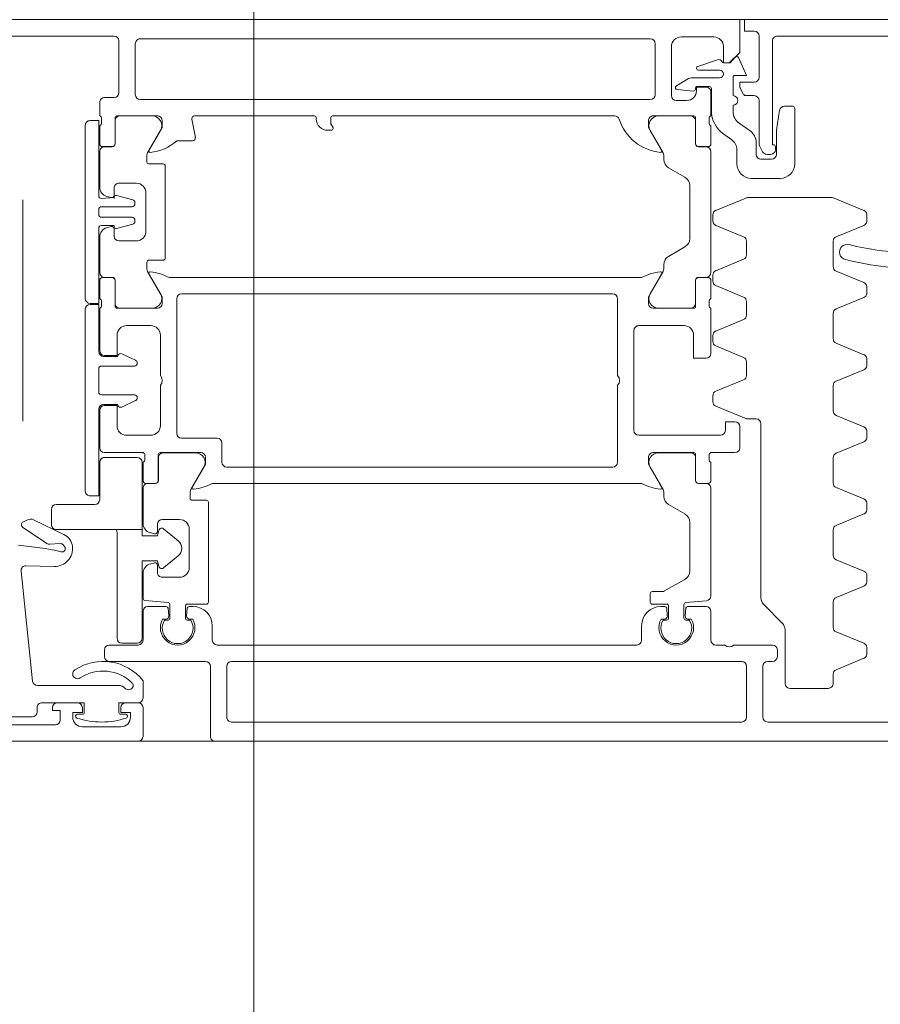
# Model space of a CAD drawing. Header units: centimetres. Extents: x -1631 to 21770, y -8842 to 3590.
# Tile 41 of 150: x 392 to 401, y 1010 to 1020. Entities that reach past the tile are written whole.
import ezdxf

# ---------------------------------------------------------------- set-up
doc = ezdxf.new("R2010")
doc.units = ezdxf.units.CM
doc.linetypes.add('Dash', pattern=[60, 30, -30])
for name, color, linetype, lineweight in [('A-DETL', 90, 'Continuous', 9), ('A-DETL-GENF', 92, 'Continuous', 9), ('A-DOOR', 31, 'Continuous', 13), ('A-DOOR-IDEN', 31, 'Continuous', 13)]:
    doc.layers.add(name, color=color, linetype=linetype, lineweight=lineweight)

# ---------------------------------------------------------------- blocks, each defined once
blk = doc.blocks.new('Schueco_FWS_ADS-75-SimplySmart_inw_Family-02 - FWS SI insert unit 90-2368450-5_piętro III __10_50 m_ - stan projektowany')
at = {"layer": 'A-DETL-GENF'}
for p, q in [((74.6, 0.9), (-74.6, 0.9)), ((-75.5, -6.6), (75.5, -6.6))]:
    blk.add_line(p, q, dxfattribs=at)
at = {"layer": 'A-DOOR'}
for p, q in [((11.05, 0.9), (19.65, 0.9)), ((19.7, 0.85), (19.7, 0.12)), ((20.4, 0.85), (20.4, 0.55)), ((32.25, 0.9), (20.45, 0.9)), ((20.63, 0.75), (21.03, 0.75)), ((21.31, 0.73), (22.6, 0.73)), ((13.91, 0.7), (11.91, 0.7)), ((13.96, 0.12), (13.96, 0.65)), ((14.13, 0.65), (14.13, 0.12)), ((19.48, 0.7), (14.18, 0.7)), ((19.53, 0.12), (19.53, 0.65)), ((20.63, 0.62), (20.58, 0.62)), ((21.08, 0.62), (21.03, 0.62)), ((21.55, 0.645), (22.4, 0.645)), ((21.5, 0.55), (21.5, 0.595)), ((20.4, 0.27), (20.4, 0.45)), ((20.45, 0.5), (20.58, 0.5)), ((21.08, 0.5), (21.29, 0.5)), ((13.28, 0.35), (13.68, 0.35)), ((21.497, 0.32), (20.657, 0.32)), ((13.23, 0.203), (13.23, 0.3)), ((13.73, 0.3), (13.73, -0.259)), ((21.667, -0.869), (21.547, 0.275)), ((12.911, 0.038), (13.199, 0.157)), ((13.81, -0.05), (13.81, 0.02)), ((13.86, 0.07), (13.91, 0.07)), ((14.18, 0.07), (19.48, 0.07)), ((19.75, 0.07), (20.75, 0.07)), ((20.8, 0.02), (20.8, -0.05)), ((12.88, -0.002), (12.88, -0.078)), ((14.26, -0.1), (13.86, -0.1)), ((14.45, -0.1), (14.36, -0.1)), ((19.63, -0.1), (15.27, -0.1)), ((20.75, -0.1), (20.45, -0.1)), ((13.199, -0.237), (12.911, -0.118)), ((14.5, -0.45), (14.5, -0.15)), ((15.22, -0.15), (15.22, -0.3)), ((19.68, -0.3), (19.68, -0.15)), ((20.4, -0.15), (20.4, -0.45)), ((13.23, -0.547), (13.23, -0.283)), ((13.759, -0.329), (13.951, -0.521)), ((14.704, -0.37), (14.737, -0.37)), ((14.76, -0.36), (14.724, -0.36)), ((14.767, -0.403), (14.76, -0.482)), ((14.78, -0.522), (14.78, -0.38)), ((14.94, -0.38), (14.94, -0.505)), ((14.959, -0.482), (14.953, -0.403)), ((14.996, -0.36), (14.96, -0.36)), ((14.982, -0.37), (15.016, -0.37)), ((19.884, -0.37), (19.917, -0.37)), ((19.904, -0.36), (19.94, -0.36)), ((19.947, -0.403), (19.94, -0.482)), ((19.96, -0.38), (19.96, -0.505)), ((20.12, -0.522), (20.12, -0.38)), ((20.139, -0.482), (20.133, -0.403)), ((20.14, -0.36), (20.176, -0.36)), ((20.162, -0.37), (20.196, -0.37)), ((14.74, -0.5), (14.55, -0.5)), ((15.02, -0.5), (14.979, -0.5)), ((19.92, -0.5), (19.88, -0.5)), ((20.35, -0.5), (20.159, -0.5)), ((12.911, -0.712), (13.199, -0.593)), ((13.98, -0.591), (13.98, -2.4)), ((14.5, -1.729), (14.5, -0.61)), ((14.546, -0.561), (14.762, -0.542)), ((14.96, -0.525), (15.11, -0.525)), ((15.13, -0.545), (15.13, -0.635)), ((19.72, -0.545), (19.72, -1.585)), ((19.94, -0.525), (19.74, -0.525)), ((20.382, -0.563), (20.138, -0.542)), ((20.4, -0.846), (20.4, -0.583)), ((12.88, -0.752), (12.88, -0.828)), ((20.02, -0.805), (20.2, -0.805)), ((13.199, -0.987), (12.911, -0.868)), ((14.72, -0.869), (14.72, -1.375)), ((19.92, -1.305), (19.92, -0.905)), ((20.25, -0.855), (20.25, -0.93)), ((21.321, -0.917), (21.616, -0.924)), ((20.281, -0.954), (20.326, -0.942)), ((13.23, -1.297), (13.23, -1.033)), ((21.214, -1.123), (21.225, -1.138)), ((21.259, -1.154), (21.369, -1.148)), ((21.399, -1.157), (21.651, -1.326)), ((20.25, -1.28), (20.25, -1.355)), ((20.326, -1.268), (20.281, -1.256)), ((21.536, -1.402), (21.222, -1.249)), ((12.911, -1.462), (13.199, -1.343)), ((20.2, -1.405), (20.02, -1.405)), ((20.4, -1.729), (20.4, -1.364)), ((21.648, -1.377), (21.606, -1.399)), ((12.88, -1.502), (12.88, -1.578)), ((14.77, -1.462), (14.94, -1.56)), ((13.199, -1.737), (12.911, -1.618)), ((19.74, -1.605), (19.89, -1.605)), ((19.91, -1.625), (19.91, -1.691)), ((14.99, -1.647), (14.99, -1.691)), ((14.997, -1.716), (15.131, -1.949)), ((19.903, -1.716), (19.769, -1.949)), ((21, -3.59), (21, -1.7)), ((13.23, -2.047), (13.23, -1.783)), ((14.5, -2), (14.5, -1.81)), ((14.53, -1.78), (14.629, -1.78)), ((14.63, -1.779), (14.55, -1.779)), ((14.659, -1.81), (14.659, -2.08)), ((14.66, -2.049), (14.66, -1.809)), ((15.22, -1.78), (19.68, -1.78)), ((20.24, -2.049), (20.24, -1.809)), ((20.241, -2.08), (20.241, -1.81)), ((20.27, -1.779), (20.35, -1.779)), ((20.271, -1.78), (20.37, -1.78)), ((20.4, -1.81), (20.4, -2)), ((14.52, -2.072), (14.52, -2.028)), ((15.47, -2), (15.47, -2.8)), ((19.53, -1.95), (15.52, -1.95)), ((19.58, -2.2), (19.58, -2)), ((20.38, -2.028), (20.38, -2.072)), ((12.911, -2.212), (13.199, -2.093)), ((14.25, -2.1), (14.5, -2.1)), ((14.679, -2.1), (15.1, -2.1)), ((15.044, -2.099), (14.71, -2.099)), ((19.8, -2.1), (20.221, -2.1)), ((19.856, -2.099), (20.19, -2.099)), ((20.4, -2.1), (20.8, -2.1)), ((14.2, -2.37), (14.2, -2.15)), ((20, -2.25), (19.63, -2.25)), ((20.85, -2.15), (20.85, -2.54)), ((12.88, -2.252), (12.88, -2.328)), ((15.25, -2.28), (14.4, -2.28)), ((15.3, -3.37), (15.3, -2.33)), ((20.05, -3.7), (20.05, -2.3)), ((20.57, -2.28), (20.32, -2.28)), ((13.199, -2.487), (12.911, -2.368)), ((14.03, -2.45), (14.12, -2.45)), ((14.139, -2.454), (14.449, -2.582)), ((20.22, -2.38), (20.22, -2.8)), ((21.65, -2.427), (21.65, -4.726)), ((13.23, -2.797), (13.23, -2.533)), ((14.48, -2.628), (14.48, -2.692)), ((20.619, -2.574), (20.477, -2.64)), ((20.81, -2.6), (20.66, -2.6)), ((14.449, -2.738), (14.161, -2.857)), ((20.46, -2.667), (20.46, -2.67)), ((20.49, -2.7), (20.83, -2.7)), ((20.86, -2.73), (20.86, -2.97)), ((12.911, -2.962), (13.199, -2.843)), ((14.13, -2.903), (14.13, -3.043)), ((15.47, -2.9), (15.47, -3.7)), ((20.22, -2.9), (20.22, -3.32)), ((12.88, -3.002), (12.88, -3.078)), ((20.46, -3.03), (20.46, -3.033)), ((20.477, -3.06), (20.619, -3.126)), ((20.83, -3), (20.49, -3)), ((13.199, -3.237), (12.911, -3.118)), ((14.161, -3.089), (14.449, -3.209)), ((14.5, -3.6), (14.5, -3.13)), ((20.66, -3.1), (20.81, -3.1)), ((20.85, -3.16), (20.85, -3.6)), ((14.48, -3.255), (14.48, -3.318)), ((13.23, -3.547), (13.23, -3.283)), ((14.449, -3.364), (14.161, -3.484)), ((14.78, -3.42), (15.25, -3.42)), ((20.32, -3.42), (20.57, -3.42)), ((14.13, -3.53), (14.13, -3.67)), ((12.911, -3.712), (13.199, -3.593)), ((14.52, -3.672), (14.52, -3.628)), ((14.659, -3.62), (14.659, -3.89)), ((14.66, -3.891), (14.66, -3.651)), ((15.1, -3.6), (14.679, -3.6)), ((14.71, -3.601), (15.044, -3.601)), ((20.671, -3.6), (20.25, -3.6)), ((20.64, -3.601), (20.306, -3.601)), ((20.69, -3.891), (20.69, -3.651)), ((20.691, -3.89), (20.691, -3.62)), ((20.83, -3.628), (20.83, -3.672)), ((12.88, -3.752), (12.88, -3.828)), ((14.161, -3.716), (14.449, -3.836)), ((14.5, -3.89), (14.5, -3.7)), ((15.131, -3.751), (14.997, -3.984)), ((15.52, -3.75), (20, -3.75)), ((20.219, -3.751), (20.353, -3.984)), ((20.85, -3.7), (20.85, -3.89)), ((21, -5.501), (21, -3.701)), ((13.199, -3.987), (12.911, -3.868)), ((14.48, -3.882), (14.48, -3.945)), ((14.5, -5.229), (14.5, -3.971)), ((14.629, -3.92), (14.53, -3.92)), ((14.55, -3.921), (14.63, -3.921)), ((20.13, -3.92), (15.22, -3.92)), ((20.8, -3.921), (20.72, -3.921)), ((20.82, -3.92), (20.721, -3.92)), ((20.85, -4.341), (20.85, -3.971)), ((13.23, -4.297), (13.23, -4.033)), ((14.449, -3.991), (14.161, -4.111)), ((14.99, -4.009), (14.99, -4.053)), ((20.36, -4.009), (20.36, -4.08)), ((14.13, -4.157), (14.13, -4.297)), ((14.94, -4.14), (14.77, -4.238)), ((20.17, -4.12), (20.17, -5.08)), ((20.34, -4.1), (20.19, -4.1)), ((12.911, -4.462), (13.199, -4.343)), ((14.161, -4.343), (14.449, -4.462)), ((14.72, -4.325), (14.72, -4.875)), ((20.37, -4.8), (20.37, -4.4)), ((20.47, -4.3), (20.65, -4.3)), ((20.7, -4.35), (20.7, -4.425)), ((12.88, -4.502), (12.88, -4.578)), ((20.484, -4.502), (20.484, -4.516)), ((20.674, -4.429), (20.506, -4.473)), ((20.731, -4.449), (20.776, -4.437)), ((14.48, -4.508), (14.48, -4.572)), ((20.514, -4.546), (20.83, -4.546)), ((20.86, -4.576), (20.86, -4.626)), ((13.221, -4.746), (12.911, -4.618)), ((14.449, -4.618), (14.139, -4.746)), ((20.484, -4.686), (20.484, -4.699)), ((20.83, -4.656), (20.514, -4.656)), ((14.12, -4.75), (13.24, -4.75)), ((20.506, -4.728), (20.674, -4.773)), ((20.7, -4.775), (20.7, -4.85)), ((20.776, -4.763), (20.731, -4.751)), ((20.65, -4.9), (20.47, -4.9)), ((20.85, -5.229), (20.85, -4.859)), ((13.78, -4.95), (14.08, -4.95)), ((14.77, -4.962), (14.94, -5.06)), ((13.63, -5.68), (13.63, -5.1)), ((14.23, -5.1), (14.23, -5.249)), ((20.19, -5.1), (20.34, -5.1)), ((13.98, -5.15), (13.87, -5.15)), ((13.88, -5.2), (13.918, -5.2)), ((14.03, -5.322), (14.03, -5.2)), ((14.99, -5.147), (14.99, -5.191)), ((14.997, -5.216), (15.131, -5.449)), ((20.353, -5.216), (20.219, -5.449)), ((20.36, -5.12), (20.36, -5.191)), ((13.83, -5.28), (13.83, -5.25)), ((13.963, -5.227), (13.995, -5.289)), ((14, -5.312), (14, -5.76)), ((14.5, -5.5), (14.5, -5.31)), ((14.53, -5.28), (14.629, -5.28)), ((14.63, -5.279), (14.55, -5.279)), ((14.659, -5.31), (14.659, -5.58)), ((14.66, -5.549), (14.66, -5.309)), ((20.69, -5.549), (20.69, -5.309)), ((20.691, -5.58), (20.691, -5.31)), ((20.72, -5.279), (20.8, -5.279)), ((20.721, -5.28), (20.82, -5.28)), ((20.85, -5.31), (20.85, -5.5)), ((14.283, -5.352), (14.367, -5.41)), ((19.893, -5.564), (19.856, -5.376)), ((19.886, -5.34), (20.05, -5.34)), ((14.206, -5.523), (14.094, -5.445)), ((18.445, -5.45), (18.48, -5.45)), ((14.5, -5.85), (14.5, -5.6)), ((14.52, -5.572), (14.52, -5.528)), ((14.679, -5.6), (15.1, -5.6)), ((15.044, -5.599), (14.71, -5.599)), ((15.5, -5.6), (18.43, -5.6)), ((18.6, -5.57), (18.6, -5.58)), ((18.62, -5.6), (19.864, -5.6)), ((20.25, -5.6), (20.671, -5.6)), ((20.306, -5.599), (20.64, -5.599)), ((20.83, -5.528), (20.83, -5.572)), ((20.85, -5.6), (20.85, -5.74)), ((13.737, -5.7), (13.65, -5.7)), ((14.27, -5.71), (14.27, -5.646)), ((14.495, -5.656), (14.495, -5.885)), ((14.05, -5.81), (14.142, -5.81)), ((14.27, -6), (14.27, -5.81)), ((14.86, -5.76), (14.75, -5.76)), ((14.91, -6.32), (14.91, -5.81)), ((15.08, -5.82), (15.08, -6.35)), ((20.43, -5.77), (15.13, -5.77)), ((20.48, -6.35), (20.48, -5.82)), ((20.8, -5.79), (20.7, -5.79)), ((14.515, -5.905), (14.642, -5.905)), ((14.662, -5.885), (14.662, -5.878)), ((14.684, -5.858), (14.85, -5.874)), ((14.858, -5.911), (14.732, -5.988)), ((20.65, -5.84), (20.65, -6.38)), ((14, -6), (14, -6.43)), ((14.706, -5.995), (14.41, -5.995)), ((14.41, -6.075), (14.63, -6.075)), ((14.636, -6.114), (14.433, -6.184)), ((11.5, -6.43), (13.81, -6.43)), ((14.47, -6.42), (14.81, -6.42)), ((15.13, -6.4), (20.43, -6.4)), ((20.7, -6.43), (21.99, -6.43))]:
    blk.add_line(p, q, dxfattribs=at)
at = {"layer": 'A-DOOR', "flags": 128}
for points in [[(20.63, 0.55), (20.63, 0.6), (20.53, 0.6), (20.53, 0.65)], [(21.13, 0.65), (21.13, 0.6), (21.03, 0.6), (21.03, 0.55)], [(21.34, 0.55), (21.34, 0.58), (21.26, 0.58), (21.26, 0.68)], [(20.45, 0.5), (20.65, 0.5), (20.65, 0.6)], [(21.01, 0.6), (21.01, 0.5), (21.45, 0.5)], [(15.11, -0.655), (14.995, -0.655), (14.77, -0.782)], [(20.95, -1.65), (20.86, -1.65), (20.86, -2.55)], [(15.15, -2.05), (15.15, -1.98), (15.012, -1.741)], [(19.888, -1.741), (19.75, -1.98), (19.75, -2.05)], [(14.35, -2.33), (14.35, -2.42), (14.25, -2.42)], [(20.8, -2.59), (20.67, -2.59), (20.67, -2.38)], [(14.55, -3.08), (14.68, -3.08), (14.68, -3.32)], [(20.67, -3.32), (20.67, -3.11), (20.8, -3.11)], [(20.86, -3.15), (20.86, -3.64), (20.95, -3.64)], [(15.012, -3.959), (15.15, -3.72), (15.15, -3.65)], [(20.2, -3.65), (20.2, -3.72), (20.338, -3.959)], [(20.95, -3.651), (20.86, -3.651), (20.86, -4.431)], [(20.83, -4.461), (20.7, -4.461), (20.699, -4.444), (20.7, -4.461)], [(14.05, -6.48), (14.15, -6.48), (14.15, -6.6), (11.2, -6.6), (11.2, -4.65)], [(20.7, -4.741), (20.699, -4.757), (20.7, -4.751), (20.83, -4.741)], [(20.86, -4.771), (20.86, -5.551), (20.95, -5.551)], [(13.82, -5.2), (13.82, -5.45), (13.787, -5.658)], [(13.86, -6.38), (13.86, -5.3), (13.85, -5.3)], [(15.15, -5.55), (15.15, -5.48), (15.012, -5.241)], [(20.338, -5.241), (20.2, -5.48), (20.2, -5.55)], [(18.45, -5.58), (18.45, -5.518), (18.431, -5.491), (18.425, -5.47)], [(14.16, -5.821), (14.198, -5.896), (14.2, -5.95), (14.05, -5.95)], [(14.65, -5.86), (14.65, -5.9), (14.55, -5.9)], [(14.212, -6.206), (14.13, -6.02), (14.25, -6.02)], [(22.85, -6.6), (14.2, -6.6), (14.2, -6.26), (14.31, -6.15), (14.37, -6.15), (14.37, -6.32)], [(14.365, -6.15), (14.3, -6.15), (14.246, -6.212)]]:
    blk.add_lwpolyline(points, dxfattribs=at)
for points in [[(20.234, -0.916), (20.25, -0.975), (20.41, -0.975), (20.41, -0.17), (20.41, -0.975), (20.25, -0.975)], [(20.46, -0.12), (20.62, -0.12)], [(20.67, -0.17), (20.67, -1.27)], [(20.034, -1.028), (20.186, -0.901)], [(20.186, -1.309), (20.034, -1.182)], [(20.68, -1.3), (20.41, -1.3), (20.41, -1.235), (20.25, -1.235), (20.234, -1.294), (20.25, -1.235), (20.41, -1.235), (20.41, -1.3)], [(21.3, -1.3), (20.41, -1.3), (20.41, -2), (20.41, -1.3)], [(21.35, -1.51), (21.35, -1.35)], [(20.85, -2), (20.85, -1.61)], [(20.9, -1.56), (21.3, -1.56)], [(20.46, -2.05), (20.8, -2.05)]]:
    blk.add_lwpolyline(points, close=True, dxfattribs=at)
at = {"layer": 'A-DOOR'}
for centre, radius, start, end in [((19.65, 0.85), 0.05, 360, 90), ((20.45, 0.85), 0.05, 90, 180), ((20.63, 0.65), 0.1, 90, 180), ((21.03, 0.65), 0.1, 360, 90), ((21.31, 0.68), 0.05, 90, 180), ((13.91, 0.65), 0.05, 360, 90), ((14.18, 0.65), 0.05, 90, 180), ((19.48, 0.65), 0.05, 360, 90), ((20.58, 0.64), 0.02, 108.1806, 270), ((20.83, -0.121), 0.821, 71.8194, 108.1806), ((20.63, 0.6), 0.02, 360, 90), ((21.03, 0.6), 0.02, 90, 180), ((21.08, 0.64), 0.02, 270, 71.8194), ((21.55, 0.595), 0.05, 90, 180), ((20.45, 0.55), 0.05, 180, 270), ((20.58, 0.55), 0.05, 270, 360), ((21.08, 0.55), 0.05, 180, 270), ((21.29, 0.55), 0.05, 270, 360), ((21.45, 0.55), 0.05, 270, 0), ((20.45, 0.45), 0.05, 90, 180), ((13.28, 0.3), 0.05, 90, 180), ((13.68, 0.3), 0.05, 0, 90), ((20.535, 0.32), 0.0341, 161.9642, 225.0141), ((20.55, 0.315), 0.05, 44.427, 161.9642), ((20.657, 0.42), 0.1, 224.427, 270), ((21.497, 0.27), 0.05, 6, 90), ((20.815, 0.6), 0.53, 218.5054, 303.56), ((20.815, 0.6), 0.43, 225.0141, 303.56), ((21.08, 0.2), 0.05, 303.56, 123.56), ((13.18, 0.203), 0.05, 292.5, 360), ((13.91, 0.12), 0.05, 270, 360), ((14.18, 0.12), 0.05, 180, 270), ((19.48, 0.12), 0.05, 270, 360), ((19.75, 0.12), 0.05, 180, 270), ((12.93, -0.008), 0.05, 112.5, 172.8548), ((13.86, 0.02), 0.05, 90, 180), ((20.75, 0.02), 0.05, 0, 90), ((12.93, -0.072), 0.05, 187.1452, 247.5), ((13.86, -0.05), 0.05, 180, 270), ((14.31, -0.153), 0.0725, 46.3972, 133.6028), ((14.45, -0.15), 0.05, 360, 90), ((14.86, -0.28), 0.18, 330, 210), ((15.27, -0.15), 0.05, 90, 180), ((19.63, -0.15), 0.05, 0, 90), ((20.04, -0.28), 0.18, 330, 210), ((20.45, -0.15), 0.05, 90, 180), ((20.75, -0.05), 0.05, 270, 360), ((14.86, -0.275), 0.16, 327.91, 212.09), ((20.04, -0.275), 0.16, 327.9154, 212.0846), ((20.46, -0.17), 0.05, 90, 180), ((20.46, -0.17), 0.05, 90, 180), ((20.62, -0.17), 0.05, 0, 90), ((20.62, -0.17), 0.05, 0, 90), ((13.18, -0.283), 0.05, 0, 67.5), ((13.83, -0.259), 0.1, 180, 225), ((15.02, -0.3), 0.2, 270, 360), ((19.88, -0.3), 0.2, 180, 270), ((14.737, -0.4), 0.03, 355, 90), ((14.76, -0.38), 0.02, 360, 90), ((14.96, -0.38), 0.02, 90, 180), ((14.982, -0.4), 0.03, 90, 185), ((19.917, -0.4), 0.03, 355, 90), ((19.94, -0.38), 0.02, 360, 90), ((20.14, -0.38), 0.02, 90, 180), ((20.162, -0.4), 0.03, 90, 185), ((14.55, -0.45), 0.05, 180, 270), ((14.74, -0.48), 0.02, 270, 355), ((14.96, -0.505), 0.02, 180, 270), ((14.979, -0.48), 0.02, 185, 270), ((19.92, -0.48), 0.02, 270, 355), ((19.94, -0.505), 0.02, 270, 0), ((20.159, -0.48), 0.02, 185, 270), ((20.35, -0.45), 0.05, 270, 360), ((13.18, -0.547), 0.05, 292.5, 360), ((13.88, -0.591), 0.1, 0, 45), ((14.55, -0.61), 0.05, 95, 180), ((14.76, -0.522), 0.02, 275, 360), ((15.11, -0.545), 0.02, 360, 90), ((19.74, -0.545), 0.02, 90, 180), ((20.14, -0.522), 0.02, 180, 265), ((20.38, -0.583), 0.02, 360, 85), ((12.93, -0.758), 0.05, 112.5, 172.8548), ((14.995, -0.675), 0.02, 90, 120), ((15.11, -0.635), 0.02, 270, 360), ((14.82, -0.869), 0.1, 120, 180), ((20.02, -0.905), 0.1, 90, 180), ((20.2, -0.855), 0.05, 360, 90), ((12.93, -0.822), 0.05, 187.1452, 247.5), ((20.205, -0.924), 0.03, 15, 130), ((20.205, -0.924), 0.03, 15, 130), ((20.3, -0.846), 0.1, 285, 360), ((21.317, -1.102), 0.185, 88.6082, 187.0666), ((21.617, -0.874), 0.05, 268.6082, 6), ((13.18, -1.033), 0.05, 0, 67.5), ((20.275, -0.93), 0.025, 180, 285), ((20.098, -1.105), 0.1, 130, 230), ((20.098, -1.105), 0.1, 130, 230), ((21.292, -1.105), 0.16, 187.0666, 244), ((21.242, -1.102), 0.035, 76.469, 217), ((21.835, 1.362), 2.5, 256.469, 266.7837), ((21.257, -1.114), 0.04, 217, 273), ((21.371, -1.198), 0.05, 56, 93), ((13.18, -1.297), 0.05, 292.5, 360), ((20.02, -1.305), 0.1, 180, 270), ((20.205, -1.286), 0.03, 230, 345), ((20.205, -1.286), 0.03, 230, 345), ((20.275, -1.28), 0.025, 75, 180), ((20.3, -1.364), 0.1, 360, 75), ((20.72, -1.27), 0.05, 180, 216.8699), ((20.72, -1.27), 0.05, 180, 216.8699), ((21.3, -1.35), 0.05, 360, 90), ((21.3, -1.35), 0.05, 360, 90), ((21.634, -1.351), 0.03, 298, 56), ((14.82, -1.375), 0.1, 180, 240), ((20.2, -1.355), 0.05, 270, 360), ((21.568, -1.329), 0.08, 246, 298), ((12.93, -1.508), 0.05, 112.5, 172.8548), ((21.3, -1.51), 0.05, 270, 360), ((21.3, -1.51), 0.05, 270, 360), ((12.93, -1.572), 0.05, 187.1452, 247.5), ((14.89, -1.647), 0.1, 360, 60), ((19.74, -1.585), 0.02, 180, 270), ((19.89, -1.625), 0.02, 0, 90), ((20.9, -1.61), 0.05, 90, 180), ((20.9, -1.61), 0.05, 90, 180), ((13.18, -1.783), 0.05, 0, 67.5), ((14.55, -1.729), 0.05, 180, 270), ((15.04, -1.691), 0.05, 180, 210), ((15.024, -1.734), 0.0138, 84.6714, 210), ((14.979, -2.218), 0.5, 61.1395, 84.6714), ((19.921, -2.218), 0.5, 95.3286, 118.8605), ((19.876, -1.734), 0.0138, 330, 95.3286), ((19.86, -1.691), 0.05, 330, 360), ((20.35, -1.729), 0.05, 270, 0), ((20.95, -1.7), 0.05, 360, 90), ((14.53, -1.81), 0.03, 90, 180), ((14.629, -1.81), 0.03, 360, 90), ((14.63, -1.809), 0.03, 360, 90), ((20.27, -1.809), 0.03, 90, 180), ((20.271, -1.81), 0.03, 90, 180), ((20.37, -1.81), 0.03, 360, 90), ((13.18, -2.047), 0.05, 292.5, 0), ((14.49, -2.028), 0.03, 360, 70.5288), ((15.044, -1.999), 0.1, 270, 30), ((15.52, -2), 0.05, 90, 180), ((19.53, -2), 0.05, 0, 90), ((19.856, -1.999), 0.1, 150, 270), ((20.41, -2.028), 0.03, 109.4712, 180), ((20.46, -2), 0.05, 180, 270), ((20.46, -2), 0.05, 180, 270), ((20.8, -2), 0.05, 270, 0), ((20.8, -2), 0.05, 270, 360), ((14.25, -2.15), 0.05, 90, 180), ((14.49, -2.072), 0.03, 289.4712, 360), ((14.679, -2.08), 0.02, 180, 270), ((14.71, -2.049), 0.05, 180, 270), ((15.1, -2.05), 0.05, 270, 0), ((19.8, -2.05), 0.05, 180, 270), ((20.19, -2.049), 0.05, 270, 360), ((20.221, -2.08), 0.02, 270, 0), ((20.41, -2.072), 0.03, 180, 250.5288), ((20.8, -2.15), 0.05, 0, 90), ((12.93, -2.258), 0.05, 112.5, 172.8548), ((19.63, -2.2), 0.05, 180, 270), ((20, -2.3), 0.05, 0, 90), ((12.93, -2.322), 0.05, 187.1452, 247.5), ((14.4, -2.33), 0.05, 90, 180), ((15.25, -2.33), 0.05, 0, 90), ((20.32, -2.38), 0.1, 90, 180), ((20.57, -2.38), 0.1, 360, 90), ((14.03, -2.4), 0.05, 180, 270), ((14.12, -2.5), 0.05, 67.5, 90), ((14.25, -2.37), 0.05, 180, 270), ((13.18, -2.533), 0.05, 0, 67.5), ((20.8, -2.54), 0.05, 270, 360), ((20.81, -2.55), 0.05, 270, 360), ((14.43, -2.628), 0.05, 0, 67.5), ((20.49, -2.667), 0.03, 115, 180), ((20.632, -2.601), 0.03, 21.7118, 115), ((14.43, -2.692), 0.05, 292.5, 0), ((20.49, -2.67), 0.03, 180, 270), ((20.83, -2.73), 0.03, 0, 90), ((13.18, -2.797), 0.05, 292.5, 0), ((14.18, -2.903), 0.05, 112.5, 180), ((15.522, -2.85), 0.0725, 136.3972, 223.6028), ((20.272, -2.85), 0.0725, 136.3972, 223.6028), ((12.93, -3.008), 0.05, 112.5, 172.8548), ((14.18, -3.043), 0.05, 180, 247.5), ((20.49, -3.03), 0.03, 90, 180), ((20.49, -3.033), 0.03, 180, 245), ((20.83, -2.97), 0.03, 270, 360), ((12.93, -3.072), 0.05, 187.1452, 247.5), ((14.55, -3.13), 0.05, 90, 180), ((20.632, -3.099), 0.03, 245, 338.2882), ((20.8, -3.16), 0.05, 0, 90), ((20.81, -3.15), 0.05, 0, 90), ((13.18, -3.283), 0.05, 0, 67.5), ((14.43, -3.255), 0.05, 0, 67.5), ((14.43, -3.318), 0.05, 292.5, 0), ((14.78, -3.32), 0.1, 180, 270), ((15.25, -3.37), 0.05, 270, 0), ((20.32, -3.32), 0.1, 180, 270), ((20.57, -3.32), 0.1, 270, 360), ((13.18, -3.547), 0.05, 292.5, 0), ((14.18, -3.53), 0.05, 112.5, 180), ((14.18, -3.67), 0.05, 180, 247.5), ((14.49, -3.628), 0.03, 0, 70.5288), ((14.49, -3.672), 0.03, 289.4712, 360), ((14.679, -3.62), 0.02, 90, 180), ((14.71, -3.651), 0.05, 90, 180), ((15.044, -3.701), 0.1, 330, 90), ((15.1, -3.65), 0.05, 0, 90), ((20.25, -3.65), 0.05, 90, 180), ((20.306, -3.701), 0.1, 90, 210), ((20.64, -3.651), 0.05, 360, 90), ((20.671, -3.62), 0.02, 0, 90), ((20.86, -3.628), 0.03, 109.4712, 180), ((20.86, -3.672), 0.03, 180, 250.5288), ((20.95, -3.59), 0.05, 270, 360), ((20.95, -3.701), 0.05, 0, 90), ((12.93, -3.758), 0.05, 112.5, 172.8548), ((15.52, -3.7), 0.05, 180, 270), ((20, -3.7), 0.05, 270, 360), ((12.93, -3.822), 0.05, 187.1452, 247.5), ((14.43, -3.882), 0.05, 0, 67.5), ((13.18, -4.033), 0.05, 0, 67.5), ((14.43, -3.945), 0.05, 292.5, 0), ((14.53, -3.89), 0.03, 180, 270), ((14.55, -3.971), 0.05, 90, 180), ((14.629, -3.89), 0.03, 270, 0), ((14.63, -3.891), 0.03, 270, 0), ((15.04, -4.009), 0.05, 150, 180), ((15.024, -3.966), 0.0138, 150, 275.3286), ((14.979, -3.482), 0.5, 275.3286, 298.8605), ((20.371, -3.482), 0.5, 241.1395, 264.6714), ((20.326, -3.966), 0.0138, 264.6714, 30), ((20.31, -4.009), 0.05, 0, 30), ((20.72, -3.891), 0.03, 180, 270), ((20.721, -3.89), 0.03, 180, 270), ((20.8, -3.971), 0.05, 0, 90), ((20.82, -3.89), 0.03, 270, 0), ((12.367, -7.009), 2.994, 75.7723, 92.1183), ((14.89, -4.053), 0.1, 300, 0), ((20.34, -4.08), 0.02, 270, 0), ((12.368, -7.009), 2.834, 75.7856, 88.4777), ((13.085, -4.184), 0.08, 254.699, 76.5296), ((14.18, -4.157), 0.05, 112.5, 180), ((20.19, -4.12), 0.02, 90, 180), ((13.18, -4.297), 0.05, 292.5, 0), ((14.18, -4.297), 0.05, 180, 247.5), ((14.82, -4.325), 0.1, 120, 180), ((20.47, -4.4), 0.1, 90, 180), ((20.65, -4.35), 0.05, 0, 90), ((20.75, -4.341), 0.1, 285, 0), ((12.93, -4.508), 0.05, 112.5, 172.8548), ((14.43, -4.508), 0.05, 0, 67.5), ((20.514, -4.502), 0.03, 105, 180), ((20.679, -4.448), 0.02, 10, 105), ((20.725, -4.425), 0.025, 180, 285), ((20.83, -4.431), 0.03, 270, 0), ((12.93, -4.572), 0.05, 187.1452, 247.5), ((14.43, -4.572), 0.05, 292.5, 0), ((20.514, -4.516), 0.03, 180, 270), ((20.83, -4.576), 0.03, 0, 90), ((20.514, -4.686), 0.03, 90, 180), ((20.514, -4.699), 0.03, 180, 255), ((20.83, -4.626), 0.03, 270, 0), ((13.24, -4.7), 0.05, 247.5, 270), ((14.12, -4.7), 0.05, 270, 292.5), ((20.47, -4.8), 0.1, 180, 270), ((20.679, -4.753), 0.02, 255, 350), ((20.725, -4.775), 0.025, 75, 180), ((20.75, -4.859), 0.1, 360, 75), ((20.83, -4.771), 0.03, 0, 90), ((14.82, -4.875), 0.1, 180, 240), ((20.65, -4.85), 0.05, 270, 0), ((13.78, -5.1), 0.15, 90, 180), ((14.08, -5.1), 0.15, 360, 90), ((14.89, -5.147), 0.1, 0, 60), ((20.19, -5.08), 0.02, 180, 270), ((20.34, -5.12), 0.02, 0, 90), ((13.87, -5.2), 0.05, 90, 180), ((13.88, -5.25), 0.05, 90, 180), ((13.918, -5.25), 0.05, 27, 90), ((13.98, -5.2), 0.05, 0, 90), ((15.04, -5.191), 0.05, 180, 210), ((20.31, -5.191), 0.05, 330, 0), ((13.85, -5.28), 0.02, 180, 270), ((13.95, -5.312), 0.05, 0, 27), ((14.355, -5.249), 0.125, 180, 235), ((14.55, -5.229), 0.05, 180, 270), ((14.53, -5.31), 0.03, 90, 180), ((14.629, -5.31), 0.03, 0, 90), ((14.63, -5.309), 0.03, 360, 90), ((15.024, -5.234), 0.0138, 84.3774, 210), ((14.976, -5.718), 0.5, 17.7484, 84.3774), ((20.378, -5.717), 0.5, 96.1407, 131.0252), ((20.326, -5.234), 0.0138, 330, 96.1407), ((20.72, -5.309), 0.03, 90, 180), ((20.721, -5.31), 0.03, 90, 180), ((20.8, -5.229), 0.05, 270, 0), ((20.82, -5.31), 0.03, 0, 90), ((14.18, -5.322), 0.15, 180, 235), ((14.195, -5.656), 0.3, 360, 55), ((19.886, -5.37), 0.03, 90, 191), ((14.12, -5.646), 0.15, 360, 55), ((14.49, -5.528), 0.03, 0, 70.5288), ((15.044, -5.499), 0.1, 270, 30), ((18.445, -5.47), 0.02, 90, 180), ((18.445, -5.477), 0.02, 180, 225), ((18.43, -5.518), 0.02, 360, 45), ((18.48, -5.57), 0.12, 360, 90), ((20.306, -5.499), 0.1, 150, 270), ((20.86, -5.528), 0.03, 109.4712, 180), ((20.95, -5.501), 0.05, 270, 0), ((14.49, -5.572), 0.03, 289.4712, 0), ((14.679, -5.58), 0.02, 180, 270), ((14.71, -5.549), 0.05, 180, 270), ((15.1, -5.55), 0.05, 270, 0), ((15.5, -5.55), 0.05, 197.7484, 270), ((18.43, -5.58), 0.02, 270, 0), ((18.62, -5.58), 0.02, 180, 270), ((19.864, -5.57), 0.03, 270, 11), ((20.25, -5.55), 0.05, 180, 270), ((20.64, -5.549), 0.05, 270, 0), ((20.671, -5.58), 0.02, 270, 0), ((20.86, -5.572), 0.03, 180, 250.5288), ((13.65, -5.68), 0.02, 180, 270), ((13.737, -5.65), 0.05, 270, 350.9097), ((14.27, -5.76), 0.05, 90, 270), ((14.05, -5.76), 0.05, 180, 270), ((14.142, -5.83), 0.02, 27, 90), ((14.75, -5.86), 0.1, 90, 180), ((14.86, -5.81), 0.05, 0, 90), ((15.13, -5.82), 0.05, 90, 180), ((20.43, -5.82), 0.05, 0, 90), ((20.7, -5.84), 0.05, 90, 180), ((20.8, -5.74), 0.05, 270, 0), ((14.18, -5.905), 0.02, 0, 27), ((14.515, -5.885), 0.02, 180, 270), ((14.55, -5.85), 0.05, 180, 270), ((14.642, -5.885), 0.02, 270, 0), ((14.682, -5.878), 0.02, 84.5, 180), ((14.848, -5.894), 0.02, 301.185, 84.5), ((14.05, -6), 0.05, 90, 180), ((14.25, -6), 0.02, 270, 0), ((14.41, -6.035), 0.04, 90, 270), ((14.706, -5.945), 0.05, 270, 301.185), ((14.63, -6.095), 0.02, 288.9046, 90), ((14.231, -6.198), 0.02, 203.8387, 318.5763), ((14.365, -6.17), 0.02, 23.8174, 90), ((14.42, -6.146), 0.04, 203.8174, 288.9046), ((14.47, -6.32), 0.1, 180, 270), ((14.81, -6.32), 0.1, 270, 0), ((13.81, -6.38), 0.05, 270, 0), ((14.05, -6.43), 0.05, 180, 270), ((15.13, -6.35), 0.05, 180, 270), ((20.43, -6.35), 0.05, 270, 0), ((20.7, -6.38), 0.05, 180, 270)]:
    blk.add_arc(centre, radius, start, end, dxfattribs=at)
blk = doc.blocks.new('etykieta drzwi wymiar i kategoria - Aluprof Curtain Door - etykieta drzwi 1S góra-2374516-5_piętro III __10_50 m_ - stan projektowany')
at = {"layer": 'A-DOOR-IDEN'}
blk.add_line((0, 0), (0, -0.59844), dxfattribs=at)

msp = doc.modelspace()

# ---------------------------------------------------------------- linework, layer by layer
at = {"layer": 'A-DETL', "linetype": 'Dash', "lineweight": 25}
msp.add_open_spline([(-555.623, 1472.575), (-478.908, 1472.575), (-450.623, 1472.575), (-439.123, 1472.575), (-439.123, 1461.075), (-439.123, 1432.79), (-439.123, 1329.11), (-439.123, 1326.281), (-439.123, 1289.326), (-402.167, 1289.326), (-399.339, 1289.326), (54.377, 1289.326), (347.204, 1289.326), (391.666, 1289.326), (413.877, 1267.114), (413.877, 1211.148), (413.877, 1019.9)], degree=3, knots=[0, 0, 0, 0, 1.274059, 1.834911, 2.395763, 3.964714, 5.438832, 7.007784, 7.847024, 8.686264, 14.083246, 22.278473, 30.929004, 34.961158, 36.402966, 39.45005, 39.45005, 39.45005, 39.45005], dxfattribs=at)

# ---------------------------------------------------------------- block references
at = {"layer": 'A-DOOR', "rotation": 180}
msp.add_blockref('Schueco_FWS_ADS-75-SimplySmart_inw_Family-02 - FWS SI insert unit 90-2368450-5_piętro III __10_50 m_ - stan projektowany', (413.877, 1013.376), dxfattribs=at)
at = {"layer": 'A-DOOR-IDEN', "xscale": 99.99999999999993, "yscale": 99.99999999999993, "zscale": 99.99999999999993}
msp.add_blockref('etykieta drzwi wymiar i kategoria - Aluprof Curtain Door - etykieta drzwi 1S góra-2374516-5_piętro III __10_50 m_ - stan projektowany', (394.627, 1051.568), dxfattribs=at)

doc.saveas('drawing.dxf')
